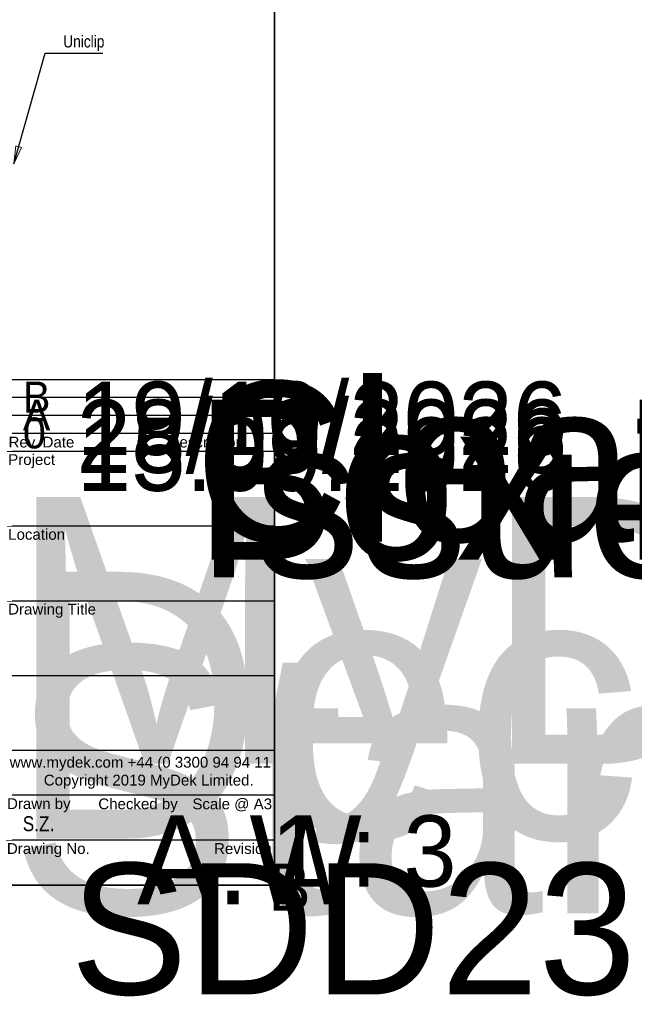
# Model space of a CAD drawing. Header units: millimetres. Extents: x 15 to 3247, y -45 to 876.
# Tile 10 of 13: x 1117 to 1425, y -45 to 449. Entities that reach past the tile are written whole.
import ezdxf
from ezdxf.enums import TextEntityAlignment as Align

# ---------------------------------------------------------------- set-up
doc = ezdxf.new("R2018")
doc.units = ezdxf.units.MM
doc.header["$LTSCALE"] = 3
doc.layers.get('0').update_dxf_attribs({"lineweight": 18, "true_color": 0x2a2a2a})
for name, color, linetype, lineweight in [('Border (ISO)', 7, 'Continuous', 35), ('Sketch Geometry (ISO)', 7, 'Continuous', 25), ('Symbol (ISO)', 7, 'Continuous', 25), ('Title (ISO)', 7, 'Continuous', 25)]:
    doc.layers.add(name, color=color, linetype=linetype, lineweight=lineweight)
doc.styles.add('_Text_Narrow_Small', font='ARIALN.TTF')
doc.styles.add('_TITLE_40', font='arial.ttf')
doc.styles.add('_TITLE_48', font='arial.ttf')
doc.styles.add('Note Text (ISO)', font='tahoma.ttf')
doc.styles.get("Standard").update_dxf_attribs({"font": 'tahoma.ttf'})
doc.dimstyles.new('_Dim-20$7', dxfattribs={"dimscale": 3, "dimtxt": 2, "dimasz": 3, "dimexe": 0.5, "dimexo": 1, "dimgap": 0.5, "dimtad": 1, "dimdec": 1, "dimrnd": 1e-08, "dimdsep": 46, "dimtxsty": '_Text_Narrow_Small', "dimblk": 'OBLIQUE', "dimcen": 0.09, "dimclrd": 256, "dimclre": 256, "dimclrt": 256, "dimadec": 1, "dimazin": 0, "dimtfac": 10, "dimtdec": 0, "dimtmove": 0, "dimatfit": 3, "dimldrblk": 'Filled-1', "dimfxl": 1, "dimtolj": 1, "dimlwd": -1, "dimlwe": 0, "dimarcsym": 0})

# ---------------------------------------------------------------- blocks, each defined once
blk = doc.blocks.new('Borders Border')
at = {"layer": 'Border (ISO)'}
for p, q in [((415, 292), (415, 5)), ((415, 5), (5, 5))]:
    blk.add_line(p, q, dxfattribs=at)
blk = doc.blocks.new('Title Blocks MyDek-Drg_Title')
at = {"layer": 'Title (ISO)'}
for p, q in [((370, 80.5), (415, 80.5)), ((415, 5), (415, 80.5)), ((370, 77.5), (415, 77.5)), ((370, 65), (415, 65)), ((370, 52.5), (415, 52.5)), ((370, 40), (415, 40)), ((415, 27.5), (370, 27.5)), ((415, 20), (370, 20)), ((415, 12.5), (370, 12.5)), ((415, 5), (370, 5))]:
    blk.add_line(p, q, dxfattribs=at)
at = {"layer": 'Title (ISO)', "char_height": 1.8}
for s, insert, attachment_point, line_spacing_factor, style in [('\\fSwis721 Lt BT|b0|i0;\\H1.8000;Rev', (370.53, 79.92), 1, 0.2988, '_TITLE_48'), ('\\fSwis721 Lt BT|b0|i0;\\H1.8000;Date', (376.21, 79.92), 1, 0.2988, '_TITLE_48'), ('\\fSwis721 Lt BT|b0|i0;\\H1.8000;Description', (397.28, 79.92), 1, 0.2988, '_TITLE_48'), ('{\\fArial|b0|i0;\\H1.8000;Project}', (370.47, 77), 1, 0.332, '_TITLE_40'), ('{\\fSwis721 Lt BT|b0|i0;\\H2.0000;\\fSwis721 Lt BT|b0|i0;\\H1.8000;Location}', (370.47, 64.5), 1, 0.332, '_TITLE_40'), ('{\\fSwis721 Lt BT|b0|i0;\\H2.0000;\\fSwis721 Lt BT|b0|i0;\\H1.8000;Drawing Title}', (370.47, 52), 1, 0.332, '_TITLE_40'), ('\\fArial|b0|i0;\\H1.8000;Drawn by   ', (370.28, 19.5), 1, 0.332, '_TITLE_40'), ('\\fSwis721 Lt BT|b0|i0;\\H1.8000;Scale @ A3', (414.57, 19.46), 3, 0.332, '_TITLE_40'), ('\\fArial|b0|i0;\\H1.8000;Drawing No.', (370.26, 12), 1, 0.332, '_TITLE_40'), ('\\fSwis721 Lt BT|b0|i0;\\H1.8000;Revision', (404.88, 12), 1, 0.332, '_TITLE_40')]:
    blk.add_mtext(s, dxfattribs=dict(at, insert=insert, attachment_point=attachment_point, line_spacing_factor=line_spacing_factor, style=style))
at = {"layer": 'Title (ISO)', "char_height": 1.8, "attachment_point": 2}
for s, insert, width, line_spacing_factor, style in [('\\fSwis721 Lt BT|b0|i0;\\H1.8000;www.mydek.com +44 (0 3300 94 94 11      Copyright 2019 MyDek Limited.', (392.56, 26.42), 44.7292, 0.996, '_TITLE_48'), ('\\fArial|b0|i0;\\H1.8000;Checked by ', (392.17, 19.47), 19.3707, 0.332, '_TITLE_40')]:
    blk.add_mtext(s, dxfattribs=dict(at, insert=insert, width=width, line_spacing_factor=line_spacing_factor, style=style))
at = {"layer": 'Title (ISO)', "insert": (375.61, 16.5), "char_height": 2.5, "width": 9.5726, "attachment_point": 2, "style": 'Note Text (ISO)'}
blk.add_mtext('\\fArial Narrow|b0|i0;\\H2.5000;S.Z\\fTahoma|b0|i0;\\H2.5000;.', dxfattribs=at)
at = {"layer": 'Title (ISO)', "insert": (392.81, 9.34), "char_height": 3.5, "attachment_point": 1, "style": 'Note Text (ISO)'}
blk.add_mtext('\\fTahoma|b0|i0;-', dxfattribs=at)
at = {"layer": 'Title (ISO)', "lineweight": 30, "flags": 104}
for tag, height, p in [('Proj', 2.49, (370.31, 69.85)), ('Location', 2.49, (370.31, 57.35)), ('DESCRIPTION', 2.5, (370.31, 44.85))]:
    blk.add_attdef(tag, text='', height=height, dxfattribs=at).set_placement(p, align=Align.MIDDLE_LEFT)
for tag, height, p in [('Chk', 2.49, (392.01, 16.63)), ('DRG_NO', 2.5, (380.87, 8.66))]:
    blk.add_attdef(tag, text='', height=height, dxfattribs=at).set_placement(p, align=Align.TOP_CENTER)
for tag, p in [('Initial_View_Scale', (414.41, 16.63)), ('Rev', (413.98, 8.58))]:
    blk.add_attdef(tag, text='', height=2.5, dxfattribs=at).set_placement(p, align=Align.TOP_RIGHT)
blk = doc.blocks.new('_Oblique')
at = {"color": 0, "linetype": 'ByBlock', "lineweight": -2}
blk.add_line((-0.5, -0.5), (0.5, 0.5), dxfattribs=at)
blk = doc.blocks.new('Filled-1')
at = {"color": 0}
for p, q in [((0, 0), (-1, 0.167)), ((-1, 0.167), (-1, -0.167)), ((-1, 0), (0, 0)), ((-1, -0.167), (0, 0))]:
    blk.add_line(p, q, dxfattribs=at)
at = {"color": 0, "flags": 128}
blk.add_lwpolyline([(-1, -0.167), (0, 0), (-1, 0.167), (-1, -0.167)], dxfattribs=at)
at = {"color": 0}
blk.add_solid([(-1, -0.167), (0, 0), (-1, 0.167), (-1, -0.167)], dxfattribs=at)
blk = doc.blocks.new('Tb_Revision')
at = {"layer": 'Sketch Geometry (ISO)'}
for p, q in [((0, 3), (45, 3)), ((45, 3), (45, 0))]:
    blk.add_line(p, q, dxfattribs=at)
at = {"layer": 'Symbol (ISO)', "lineweight": 30, "flags": 104}
for tag, p in [('00/00/0000', (11.89, 2.63)), ('Issued_for_Information', (31.55, 2.63)), ('0', (2.92, 2.63))]:
    blk.add_attdef(tag, text='', height=2, dxfattribs=at).set_placement(p, align=Align.TOP_CENTER)

msp = doc.modelspace()

# ---------------------------------------------------------------- block references
at = {"xscale": 3, "yscale": 3, "zscale": 3}
msp.add_blockref('Borders Border', (0, 0), dxfattribs=at)
ref = msp.add_blockref('Tb_Revision', (1110, 259.5), dxfattribs=dict(xscale=3, yscale=3, zscale=3))
lines = msp.add_mtext('B', dxfattribs={"layer": 'Symbol (ISO)', "insert": (1118.771, 267.378), "char_height": 15.487, "attachment_point": 1})
ref.add_attrib('0', '', (1118.771, 267.378), dxfattribs={"flags": 104}).embed_mtext(lines)
lines = msp.add_mtext('19/10/2026', dxfattribs={"layer": 'Symbol (ISO)', "insert": (1145.661, 267.378), "char_height": 36.7747, "attachment_point": 1})
ref.add_attrib('00/00/0000', '', (1145.661, 267.378), dxfattribs={"flags": 104}).embed_mtext(lines)
lines = msp.add_mtext('Cleats - updated', dxfattribs={"layer": 'Symbol (ISO)', "insert": (1204.65, 267.391), "char_height": 80.19858, "attachment_point": 1})
ref.add_attrib('Issued_for_Information', '', (1204.65, 267.391), dxfattribs={"flags": 104}).embed_mtext(lines)
ref = msp.add_blockref('Tb_Revision', (1110, 250.5), dxfattribs=dict(xscale=3, yscale=3, zscale=3))
lines = msp.add_mtext('A', dxfattribs={"layer": 'Symbol (ISO)', "insert": (1118.771, 258.378), "char_height": 15.487, "attachment_point": 1})
ref.add_attrib('0', '', (1118.771, 258.378), dxfattribs={"flags": 104}).embed_mtext(lines)
lines = msp.add_mtext('28/09/2026', dxfattribs={"layer": 'Symbol (ISO)', "insert": (1145.661, 258.378), "char_height": 36.7747, "attachment_point": 1})
ref.add_attrib('00/00/0000', '', (1145.661, 258.378), dxfattribs={"flags": 104}).embed_mtext(lines)
lines = msp.add_mtext('Box Rail - updated', dxfattribs={"layer": 'Symbol (ISO)', "insert": (1204.65, 258.391), "char_height": 80.19858, "attachment_point": 1})
ref.add_attrib('Issued_for_Information', '', (1204.65, 258.391), dxfattribs={"flags": 104}).embed_mtext(lines)
ref = msp.add_blockref('Tb_Revision', (1110, 241.5), dxfattribs=dict(xscale=3, yscale=3, zscale=3))
lines = msp.add_mtext('0', dxfattribs={"layer": 'Symbol (ISO)', "insert": (1118.771, 249.378), "char_height": 15.487, "attachment_point": 1})
ref.add_attrib('0', '', (1118.771, 249.378), dxfattribs={"flags": 104}).embed_mtext(lines)
lines = msp.add_mtext('15.09.2026', dxfattribs={"layer": 'Symbol (ISO)', "insert": (1145.661, 249.378), "char_height": 36.7747, "attachment_point": 1})
ref.add_attrib('00/00/0000', '', (1145.661, 249.378), dxfattribs={"flags": 104}).embed_mtext(lines)
lines = msp.add_mtext('Issued for Information', dxfattribs={"layer": 'Symbol (ISO)', "insert": (1204.65, 249.391), "char_height": 80.19858, "attachment_point": 1})
ref.add_attrib('Issued_for_Information', '', (1204.65, 249.391), dxfattribs={"flags": 104}).embed_mtext(lines)
ref = msp.add_blockref('Title Blocks MyDek-Drg_Title', (-0.009, 0.001), dxfattribs=dict(xscale=3, yscale=3, zscale=3))
lines = msp.add_mtext('MyDek', dxfattribs={"layer": 'Title (ISO)', "insert": (1110.93, 209.56), "char_height": 133.7355, "attachment_point": 1})
ref.add_attrib('Proj', '', (1110.93, 209.56), dxfattribs={"flags": 104}).embed_mtext(lines)
lines = msp.add_mtext('Decking board - ASPIRA', dxfattribs={"layer": 'Title (ISO)', "insert": (1110.93, 172.06), "char_height": 133.7355, "attachment_point": 1})
ref.add_attrib('Location', '', (1110.93, 172.06), dxfattribs={"flags": 104}).embed_mtext(lines)
lines = msp.add_mtext('Standard Decking Details', dxfattribs={"layer": 'Title (ISO)', "insert": (1110.93, 134.56), "char_height": 133.7355, "attachment_point": 1})
ref.add_attrib('DESCRIPTION', '', (1110.93, 134.56), dxfattribs={"flags": 104}).embed_mtext(lines)
lines = msp.add_mtext('A.W', dxfattribs={"layer": 'Title (ISO)', "insert": (1176.028, 49.877), "char_height": 44.5874, "attachment_point": 1})
ref.add_attrib('Chk', '', (1176.028, 49.877), dxfattribs={"flags": 104}).embed_mtext(lines)
lines = msp.add_mtext('SDD23', dxfattribs={"layer": 'Title (ISO)', "insert": (1142.588, 25.967), "char_height": 65.8025, "attachment_point": 1})
ref.add_attrib('DRG_NO', '', (1142.588, 25.967), dxfattribs={"flags": 104}).embed_mtext(lines)
lines = msp.add_mtext('B', dxfattribs={"layer": 'Title (ISO)', "insert": (1241.921, 25.736), "char_height": 23.627, "attachment_point": 1})
ref.add_attrib('Rev', '', (1241.921, 25.736), dxfattribs={"flags": 104}).embed_mtext(lines)
lines = msp.add_mtext('1 : 3', dxfattribs={"layer": 'Title (ISO)', "insert": (1243.216, 49.904), "char_height": 35.7225, "attachment_point": 1})
ref.add_attrib('Initial_View_Scale', '', (1243.216, 49.904), dxfattribs={"flags": 104}).embed_mtext(lines)

# ---------------------------------------------------------------- texts
at = {"layer": 'Symbol (ISO)', "insert": (1149.331, 433.093), "char_height": 6, "width": 20.61776, "attachment_point": 8, "style": '_Text_Narrow_Small'}
msp.add_mtext('\\fArial Narrow|b0|i0;Uniclip', dxfattribs=at)

# ---------------------------------------------------------------- leaders
at = {"layer": 'Symbol (ISO)', "annotation_type": 0, "has_hookline": 1, "hookline_direction": 0, "text_width": 19.813}
msp.add_leader([(1114.216, 376.559), (1130.023, 432.093), (1139.023, 432.093)], dimstyle='_Dim-20$7', override={"dimgap": 0, "dimtad": 1}, dxfattribs=at)

doc.saveas('drawing.dxf')
